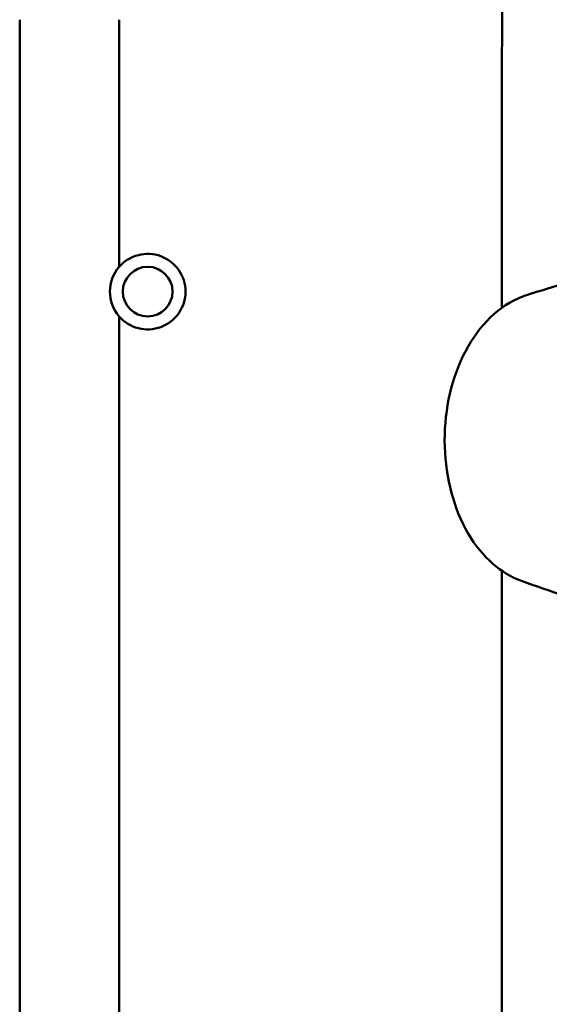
# Model space of a CAD drawing. Header units: millimetres. Extents: x 0 to 4686, y -120 to 1682.
# Tile 205 of 213: x 1273 to 1299, y 1349 to 1399. Entities that reach past the tile are written whole.
import ezdxf

# ---------------------------------------------------------------- set-up
doc = ezdxf.new("R2010")
doc.units = ezdxf.units.MM
doc.header["$LTSCALE"] = 2
doc.layers.add('Sichtbar (ISO)', color=7, linetype='Continuous', lineweight=50)

msp = doc.modelspace()

# ---------------------------------------------------------------- linework, layer by layer
at = {"layer": 'Sichtbar (ISO)'}
for p, q in [((1272.6099, 1398.7601), (1272.6099, 1324.9341)), ((1277.6099, 1386.3274), (1277.6099, 1398.7601)), ((1296.8599, 1395.7721), (1296.8599, 1384.2712)), ((1277.6099, 1339.4574), (1277.6099, 1383.8368)), ((1296.8599, 1371.0387), (1296.8599, 1327.9221))]:
    msp.add_line(p, q, dxfattribs=at)
msp.add_circle((1279.0449, 1385.0821), 1.25, dxfattribs=at)
for start, end in [(220.95163, 139.04837), (139.04837, 220.95163)]:
    msp.add_arc((1279.0449, 1385.0821), 1.9, start, end, dxfattribs=at)
for points, knots in [([(1296.8599, 1395.7721), (1296.8599, 1397.1072), (1296.8599, 1398.4428), (1296.8963, 1399.7772), (1296.9151, 1400.4654), (1296.9436, 1401.1533), (1296.9923, 1401.8404), (1297.0812, 1403.0946), (1297.2375, 1404.3461), (1297.5298, 1405.5689), (1297.6866, 1406.2247), (1297.8825, 1406.8723), (1298.1174, 1407.5045), (1298.5624, 1408.7026), (1299.1474, 1409.8456), (1299.8009, 1410.9454), (1300.159, 1411.5482), (1300.5378, 1412.1381), (1300.9284, 1412.7201), (1301.3451, 1413.3409), (1301.7752, 1413.9528), (1302.213, 1414.5592), (1302.7152, 1415.2549), (1303.2273, 1415.9433), (1303.7409, 1416.6306), (1305.8846, 1419.4992), (1308.0535, 1422.3487), (1310.2154, 1425.2038), (1311.3354, 1426.6829), (1312.4535, 1428.1635), (1313.5666, 1429.6473), (1313.9275, 1430.1284), (1314.288, 1430.6099), (1314.6458, 1431.0936), (1314.9143, 1431.4565), (1315.1813, 1431.8207), (1315.4452, 1432.1868), (1315.8583, 1432.7596), (1316.2639, 1433.3369), (1316.6547, 1433.9251), (1317.3471, 1434.9674), (1317.9926, 1436.0438), (1318.5202, 1437.1775), (1318.7684, 1437.7107), (1318.9904, 1438.2567), (1319.1807, 1438.8131), (1319.2926, 1439.1401), (1319.3935, 1439.4707), (1319.4837, 1439.8042), (1319.6469, 1440.4074), (1319.7751, 1441.0201), (1319.8777, 1441.6366), (1319.9879, 1442.2993), (1320.0686, 1442.9665), (1320.1302, 1443.6353), (1320.1966, 1444.3552), (1320.2409, 1445.0771), (1320.2723, 1445.7994), (1320.3067, 1446.5901), (1320.3256, 1447.3814), (1320.3378, 1448.1728), (1320.3575, 1449.4495), (1320.3599, 1450.7264), (1320.3599, 1452.0033)], [0, 0, 0, 0, 0.0635995, 0.0635995, 0.0635995, 0.0964043, 0.0964043, 0.0964043, 0.1562837, 0.1562837, 0.1562837, 0.1883996, 0.1883996, 0.1883996, 0.249265, 0.249265, 0.249265, 0.2826229, 0.2826229, 0.2826229, 0.3181967, 0.3181967, 0.3181967, 0.3590107, 0.3590107, 0.3590107, 0.5293564, 0.5293564, 0.5293564, 0.6176027, 0.6176027, 0.6176027, 0.6462194, 0.6462194, 0.6462194, 0.6676879, 0.6676879, 0.6676879, 0.7012806, 0.7012806, 0.7012806, 0.7608135, 0.7608135, 0.7608135, 0.7888142, 0.7888142, 0.7888142, 0.8052717, 0.8052717, 0.8052717, 0.8350382, 0.8350382, 0.8350382, 0.8670329, 0.8670329, 0.8670329, 0.9014725, 0.9014725, 0.9014725, 0.9391743, 0.9391743, 0.9391743, 1, 1, 1, 1]), ([(1309.1649, 1387.4733), (1308.3816, 1387.359), (1307.6052, 1387.232), (1306.0689, 1386.9539), (1305.3089, 1386.8029), (1303.8081, 1386.4782), (1303.0671, 1386.3047), (1301.6065, 1385.9369), (1300.8868, 1385.7426), (1299.4706, 1385.3354), (1298.7741, 1385.1224), (1298.0901, 1384.901)], [4.77889353, 4.77889353, 4.77889353, 4.77889353, 4.80206038, 4.80206038, 4.82522722, 4.82522722, 4.84839407, 4.84839407, 4.87156091, 4.87156091, 4.89472775, 4.89472775, 4.89472775, 4.89472775]), ([(1297.8493, 1370.5275), (1297.3261, 1370.7164), (1296.8382, 1371.0138), (1295.9252, 1371.8104), (1295.5104, 1372.3267), (1294.8033, 1373.5295), (1294.5193, 1374.2248), (1294.1203, 1375.7079), (1294.007, 1376.4965), (1293.9603, 1378.0851), (1294.0266, 1378.8849), (1294.3342, 1380.4223), (1294.5756, 1381.1596), (1295.2204, 1382.4993), (1295.6237, 1383.1022), (1296.5597, 1384.089), (1297.0893, 1384.48), (1297.807, 1384.8007), (1297.9474, 1384.8548), (1298.0901, 1384.901)], [4.9778339, 4.9778339, 4.9778339, 4.9778339, 5.2653412, 5.2653412, 5.5822397, 5.5822397, 5.9174302, 5.9174302, 6.2554405, 6.2554405, 6.5927827, 6.5927827, 6.930504, 6.930504, 7.2679496, 7.2679496, 7.5941437, 7.5941437, 7.6716331, 7.6716331, 7.6716331, 7.6716331]), ([(1297.8495, 1370.5274), (1298.5498, 1370.2746), (1299.2637, 1370.0303), (1300.7172, 1369.561), (1301.4567, 1369.336), (1302.959, 1368.9076), (1303.7218, 1368.7042), (1305.2684, 1368.321), (1306.0521, 1368.1412), (1307.6377, 1367.8071), (1308.4396, 1367.6528), (1309.2491, 1367.512)], [1.30537696, 1.30537696, 1.30537696, 1.30537696, 1.32936936, 1.32936936, 1.35336176, 1.35336176, 1.37735416, 1.37735416, 1.40134657, 1.40134657, 1.42533897, 1.42533897, 1.42533897, 1.42533897])]:
    msp.add_open_spline(points, degree=3, knots=knots, dxfattribs=at)

doc.saveas('drawing.dxf')
